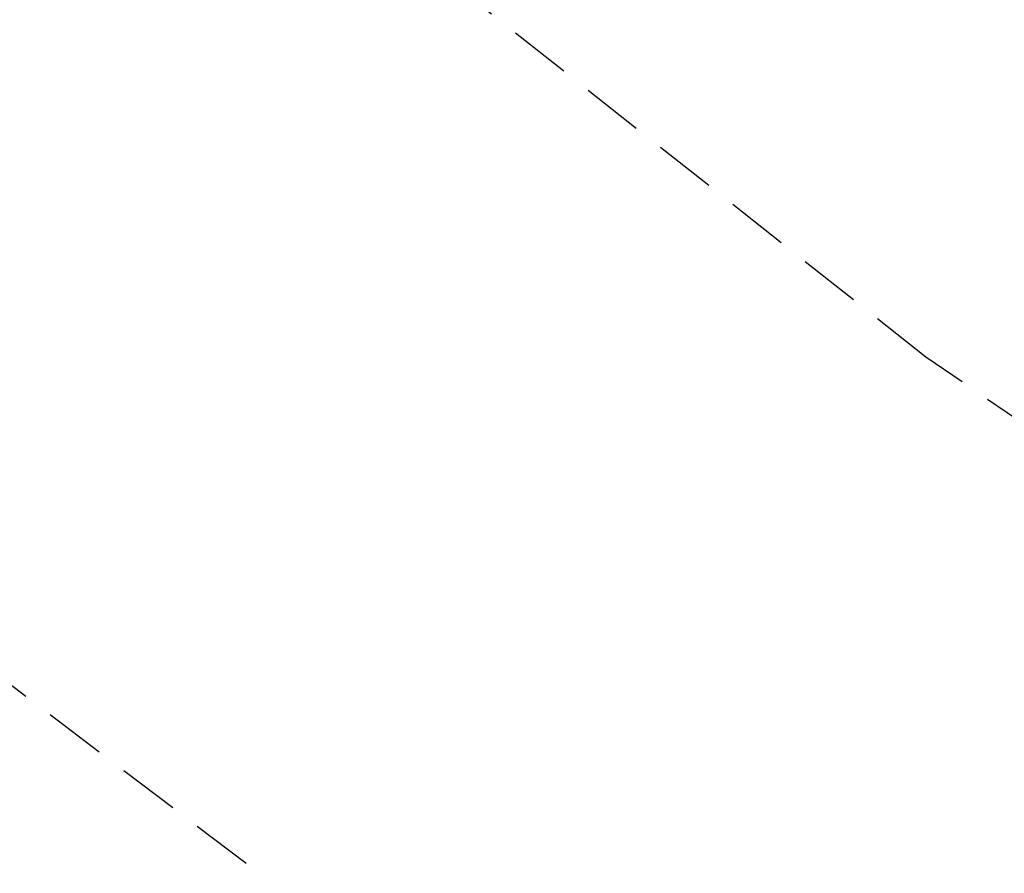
# Model space of a CAD drawing. Extents: x 573479 to 574989, y 161926 to 163436.
# Tile 125 of 256: x 573902.05 to 573906.05, y 162407.35 to 162410.82. Entities that reach past the tile are written whole.
import ezdxf

# ---------------------------------------------------------------- set-up
doc = ezdxf.new("R2010")
doc.units = 0
doc.linetypes.add('HIDDEN', pattern=[0.375, 0.25, -0.125])
doc.layers.add('12', color=7, linetype='CONTINUOUS')
doc.layers.add('53', color=7, linetype='CONTINUOUS')

msp = doc.modelspace()

# ---------------------------------------------------------------- linework, layer by layer
at = {"layer": '12', "color": 30, "linetype": 'CONTINUOUS', "extrusion": (-5.25586e-05, 2.01753e-05, 1)}
msp.add_lwpolyline([(573851.684631, 162410.681594), (573853.323631, 162409.470594), (573855.191631, 162407.942594), (573856.698631, 162406.583594), (573858.501631, 162405.142594), (573860.206631, 162403.814594), (573861.935631, 162402.429594), (573863.557631, 162400.986594), (573865.194631, 162399.645594), (573867.007631, 162398.355594), (573868.996631, 162396.664594), (573870.761631, 162394.700594), (573872.514631, 162392.764594), (573874.445631, 162390.870594), (573876.091631, 162389.209594), (573877.572631, 162387.297594), (573879.184631, 162385.533594), (573880.879631, 162384.055594), (573882.672631, 162382.603594), (573884.515631, 162381.164594), (573886.236631, 162379.748594), (573888.072631, 162378.729594), (573890.052631, 162377.830594), (573892.344631, 162377.060594), (573894.567631, 162376.437594), (573896.971631, 162375.804594), (573899.121631, 162375.226594), (573901.307631, 162374.710594), (573903.584631, 162374.180594), (573905.936631, 162373.254594), (573908.190631, 162371.971594), (573910.079631, 162370.264594), (573911.456631, 162368.737594), (573912.986631, 162367.178594), (573914.536631, 162365.771594), (573916.133631, 162364.417594), (573918.041632, 162362.893594), (573920.407632, 162361.897594), (573922.813632, 162360.914594), (573924.611632, 162360.023594), (573926.665632, 162358.417594), (573928.170632, 162356.918594), (573929.671632, 162355.508594), (573931.578631, 162353.672594), (573933.298632, 162352.586594), (573935.594632, 162352.087594), (573938.160632, 162351.425594), (573939.636632, 162350.234594), (573941.502632, 162348.586594), (573943.738632, 162347.272594), (573946.001632, 162345.989594), (573948.028632, 162344.812594), (573949.883632, 162343.825594), (573951.790632, 162342.962594), (573953.662632, 162342.176594), (573955.986632, 162341.218594), (573957.868632, 162340.272594), (573959.727632, 162339.376594), (573962.003632, 162338.064594), (573964.062632, 162336.849594), (573966.156632, 162335.726594), (573968.186632, 162334.650594), (573968.336632, 162334.659594)], dxfattribs=at)
at = {"layer": '53', "color": 1, "linetype": 'HIDDEN'}
for p, q in [((573905.733, 162409.448, 678.034), (573898.569, 162415.105, 678.183)), ((573896.498, 162412.302, 678.183), (573907.822, 162403.706, 677.954)), ((573917.013, 162401.71, 678.158), (573905.733, 162409.448, 678.034))]:
    msp.add_line(p, q, dxfattribs=at)

doc.saveas('drawing.dxf')
